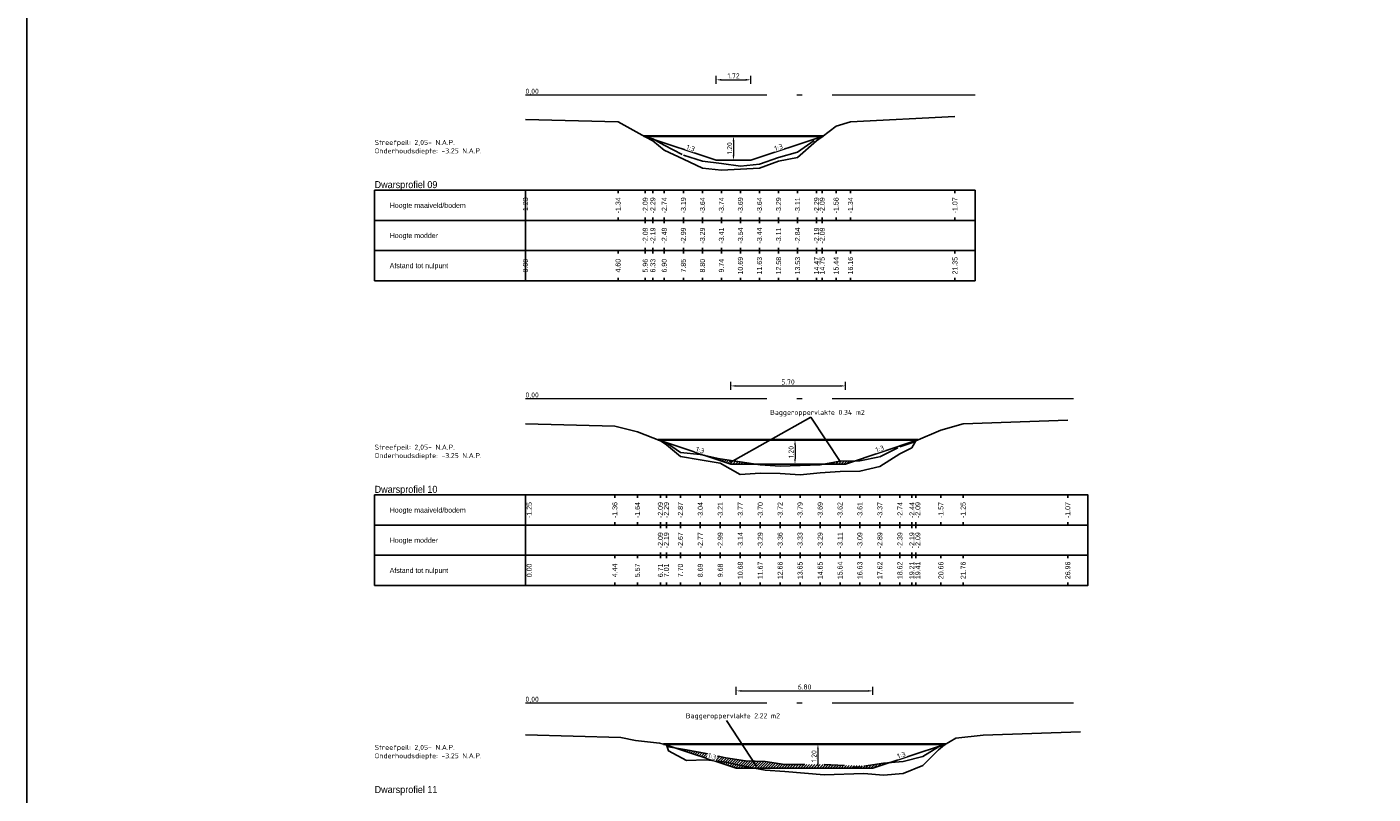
# Model space of a CAD drawing. Header units: metres. Extents: x 163463 to 198797, y 577287 to 592106.
# Tile 41 of 64: x 198163 to 198230, y 581817 to 581855. Entities that reach past the tile are written whole.
import ezdxf
from ezdxf.enums import TextEntityAlignment as Align

# ---------------------------------------------------------------- set-up
doc = ezdxf.new("R2010")
doc.units = ezdxf.units.M
doc.linetypes.add('AL-NAP_LIJN', pattern=[15.25, 12, -1.5, 0.25, -1.5])
doc.linetypes.add('MODDERLIJN', pattern=[2, 1, -1])
for name, color, linetype in [('0932-PRL_MODDERLIJN', 8, 'MODDERLIJN'), ('0950-PRL_MAAIVELD', 8, 'Continuous'), ('0970-PRO_REFERENTIELIJN', 7, 'Continuous'), ('0971-PRO_BALKLIJN', 1, 'Continuous'), ('0973-PRO_PARAMETERS', 1, 'Continuous'), ('0974-PRO_AFSTAND', 1, 'Continuous'), ('0975-PRO_HOOGTE-MAAIVELD', 1, 'Continuous'), ('0976-PRO_HOOGTE-SLIBLAAG', 1, 'Continuous'), ('baggerarcering', 1, 'Continuous'), ('baggeroppervlak', 7, 'Continuous'), ('Legger', 2, 'Continuous'), ('Teksten', 7, 'Continuous')]:
    doc.layers.add(name, color=color, linetype=linetype)
doc.layers.add('N-WA-WH-GRONDWATERLIJN-G', color=150, linetype='AL-GRONDWATERLIJN', lineweight=35)
doc.layers.add('X-XX-AL-NAP-G', color=7, linetype='AL-NAP_LIJN', lineweight=18)
doc.styles.add('NLCS-ISO', font='NLCS-ISO.ttf')
doc.styles.add('NLCS-ISO-M100-T25', font='NLCS-ISO.ttf', dxfattribs={"height": 0.25})
doc.styles.add('StagCAD', font='txt', dxfattribs={"width": 0.96})
doc.linetypes.add('AL-GRONDWATERLIJN', pattern='A,6,[32,NLCS.SHX,S=1,R=0,X=0,Y=0],6', length=12)
doc.dimstyles.new('NLCS-M100-T25-PIJL_l3_h1', dxfattribs={"dimscale": 0.1, "dimtxt": 0.25, "dimasz": 2.5, "dimexe": 2, "dimexo": 2, "dimgap": 0.7, "dimtad": 1, "dimzin": 0, "dimdsep": 46, "dimtxsty": 'NLCS-ISO-M100-T25', "dimcen": 2.5, "dimdle": 2, "dimclrd": 256, "dimclre": 256, "dimclrt": 256, "dimadec": 1, "dimazin": 0, "dimtfac": 1, "dimtofl": 0, "dimtmove": 1, "dimatfit": 0, "dimfxl": 2, "dimfxlon": 1, "dimtfill": 1, "dimtfillclr": 256, "dimtolj": 1, "dimtzin": 0, "dimlwd": 18, "dimlwe": 18, "dimarcsym": 0})
pattern_1 = [(45, (1081.61891, -4167.91118), (-0.067351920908, 0.067351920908), [])]
pattern_2 = [(45, (1022.65613, -4167.91118), (-0.067351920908, 0.067351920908), [])]

# ---------------------------------------------------------------- blocks, each defined once
blk = doc.blocks.new('*D512')
at = {"lineweight": 18, "transparency": 16777216}
for p, q in [((198198.001, 581849.607), (198197.801, 581849.607)), ((198198.001, 581849.357), (198198.001, 581848.657)), ((198198.001, 581848.407), (198197.801, 581848.407))]:
    blk.add_line(p, q, dxfattribs=at)
at = {"transparency": 16777216}
for points in [[(198197.959, 581849.357), (198198.043, 581849.357), (198198.001, 581849.607)], [(198197.959, 581848.657), (198198.043, 581848.657), (198198.001, 581848.407)]]:
    blk.add_solid(points, dxfattribs=at)
at = {"transparency": 16777216, "insert": (198197.806, 581849.007), "char_height": 0.25, "attachment_point": 5, "rotation": 90, "style": 'NLCS-ISO-M100-T25', "bg_fill": 3, "box_fill_scale": 1.1, "bg_fill_color": 256, "bg_fill_true_color": 13158600, "bg_fill_transparency": 0}
blk.add_mtext('\\A1;1.20', dxfattribs=at)
at = {"layer": 'Defpoints', "color": 0, "transparency": 16777216}
for p in [(198198.001, 581849.607), (198198.001, 581848.407), (198198.001, 581848.407)]:
    blk.add_point(p, dxfattribs=at)
blk = doc.blocks.new('*D513')
at = {"lineweight": 18, "transparency": 16777216}
for p, q in [((198201.059, 581834.505), (198200.859, 581834.505)), ((198201.059, 581834.255), (198201.059, 581833.555)), ((198201.059, 581833.305), (198200.859, 581833.305))]:
    blk.add_line(p, q, dxfattribs=at)
at = {"transparency": 16777216}
for points in [[(198201.017, 581834.255), (198201.1, 581834.255), (198201.059, 581834.505)], [(198201.017, 581833.555), (198201.1, 581833.555), (198201.059, 581833.305)]]:
    blk.add_solid(points, dxfattribs=at)
at = {"transparency": 16777216, "insert": (198200.864, 581833.905), "char_height": 0.25, "attachment_point": 5, "rotation": 90, "style": 'NLCS-ISO-M100-T25', "bg_fill": 3, "box_fill_scale": 1.1, "bg_fill_color": 256, "bg_fill_true_color": 13158600, "bg_fill_transparency": 0}
blk.add_mtext('\\A1;1.20', dxfattribs=at)
at = {"layer": 'Defpoints', "color": 0, "transparency": 16777216}
for p in [(198201.059, 581834.505), (198201.059, 581833.305), (198201.059, 581833.305)]:
    blk.add_point(p, dxfattribs=at)
blk = doc.blocks.new('*D514')
at = {"lineweight": 18, "transparency": 16777216}
for p, q in [((198202.197, 581819.378), (198201.997, 581819.378)), ((198202.197, 581819.128), (198202.197, 581818.428)), ((198202.197, 581818.178), (198201.997, 581818.178))]:
    blk.add_line(p, q, dxfattribs=at)
at = {"transparency": 16777216}
for points in [[(198202.155, 581819.128), (198202.239, 581819.128), (198202.197, 581819.378)], [(198202.155, 581818.428), (198202.239, 581818.428), (198202.197, 581818.178)]]:
    blk.add_solid(points, dxfattribs=at)
at = {"transparency": 16777216, "insert": (198202.002, 581818.778), "char_height": 0.25, "attachment_point": 5, "rotation": 90, "style": 'NLCS-ISO-M100-T25', "bg_fill": 3, "box_fill_scale": 1.1, "bg_fill_color": 256, "bg_fill_true_color": 13158600, "bg_fill_transparency": 0}
blk.add_mtext('\\A1;1.20', dxfattribs=at)
at = {"layer": 'Defpoints', "color": 0, "transparency": 16777216}
for p in [(198202.197, 581819.378), (198202.197, 581818.178), (198202.197, 581818.178)]:
    blk.add_point(p, dxfattribs=at)
blk = doc.blocks.new('*D547')
at = {"lineweight": 18, "transparency": 16777216}
for p, q in [((198197.141, 581852.209), (198197.141, 581852.609)), ((198197.391, 581852.409), (198198.612, 581852.409)), ((198198.862, 581852.209), (198198.862, 581852.609))]:
    blk.add_line(p, q, dxfattribs=at)
at = {"transparency": 16777216}
for points in [[(198197.391, 581852.451), (198197.391, 581852.367), (198197.141, 581852.409)], [(198198.612, 581852.451), (198198.612, 581852.367), (198198.862, 581852.409)]]:
    blk.add_solid(points, dxfattribs=at)
at = {"layer": 'Defpoints', "color": 0, "transparency": 16777216}
for p in [(198198.862, 581852.409), (198197.141, 581848.407), (198198.862, 581848.407)]:
    blk.add_point(p, dxfattribs=at)
at = {"transparency": 16777216, "insert": (198198.001, 581852.604), "char_height": 0.25, "attachment_point": 5, "style": 'NLCS-ISO-M100-T25', "bg_fill": 3, "box_fill_scale": 1.1, "bg_fill_color": 256, "bg_fill_true_color": 13158600, "bg_fill_transparency": 0}
blk.add_mtext('\\A1;1.72', dxfattribs=at)
blk = doc.blocks.new('*D548')
at = {"lineweight": 18, "transparency": 16777216}
for p, q in [((198197.862, 581836.988), (198197.862, 581837.388)), ((198198.112, 581837.188), (198203.313, 581837.188)), ((198203.563, 581836.988), (198203.563, 581837.388))]:
    blk.add_line(p, q, dxfattribs=at)
at = {"transparency": 16777216}
for points in [[(198198.112, 581837.229), (198198.112, 581837.146), (198197.862, 581837.188)], [(198203.313, 581837.229), (198203.313, 581837.146), (198203.563, 581837.188)]]:
    blk.add_solid(points, dxfattribs=at)
at = {"layer": 'Defpoints', "color": 0, "transparency": 16777216}
for p in [(198203.563, 581837.188), (198197.862, 581833.305), (198203.563, 581833.305)]:
    blk.add_point(p, dxfattribs=at)
at = {"transparency": 16777216, "insert": (198200.712, 581837.383), "char_height": 0.25, "attachment_point": 5, "style": 'NLCS-ISO-M100-T25', "bg_fill": 3, "box_fill_scale": 1.1, "bg_fill_color": 256, "bg_fill_true_color": 13158600, "bg_fill_transparency": 0}
blk.add_mtext('\\A1;5.70', dxfattribs=at)
blk = doc.blocks.new('*D651')
at = {"lineweight": 18, "transparency": 16777216}
for p, q in [((198198.135, 581821.824), (198198.135, 581822.224)), ((198204.935, 581821.824), (198204.935, 581822.224)), ((198198.385, 581822.024), (198204.685, 581822.024))]:
    blk.add_line(p, q, dxfattribs=at)
at = {"transparency": 16777216}
for points in [[(198198.385, 581822.065), (198198.385, 581821.982), (198198.135, 581822.024)], [(198204.685, 581822.065), (198204.685, 581821.982), (198204.935, 581822.024)]]:
    blk.add_solid(points, dxfattribs=at)
at = {"layer": 'Defpoints', "color": 0, "transparency": 16777216}
for p in [(198204.935, 581822.024), (198198.135, 581818.178), (198204.935, 581818.178)]:
    blk.add_point(p, dxfattribs=at)
at = {"transparency": 16777216, "insert": (198201.535, 581822.219), "char_height": 0.25, "attachment_point": 5, "style": 'NLCS-ISO-M100-T25', "bg_fill": 3, "box_fill_scale": 1.1, "bg_fill_color": 256, "bg_fill_true_color": 13158600, "bg_fill_transparency": 0}
blk.add_mtext('\\A1;6.80', dxfattribs=at)

msp = doc.modelspace()

# ---------------------------------------------------------------- hatches: boundary and pattern name
at = {"layer": 'baggerarcering'}
h = msp.add_hatch(dxfattribs=at)
h.set_pattern_fill('ANSI31', color=256, scale=0.03)
h.set_pattern_definition(pattern_1)
h.paths.add_polyline_path([(198198.338, 581833.415), (198197.339, 581833.565), (198196.567, 581833.737), (198197.862, 581833.305), (198199.064, 581833.305)])
h = msp.add_hatch(dxfattribs=at)
h.set_pattern_fill('ANSI31', color=256, scale=0.03)
h.set_pattern_definition(pattern_1)
h.paths.add_polyline_path([(198204.027, 581833.46), (198203.296, 581833.445), (198202.527, 581833.305), (198203.563, 581833.305)])
h = msp.add_hatch(dxfattribs=at)
h.set_pattern_fill('ANSI31', color=256, scale=0.03)
h.set_pattern_definition(pattern_2)
h.paths.add_polyline_path([(198194.675, 581819.338), (198194.516, 581819.378), (198194.695, 581819.319)])
h = msp.add_hatch(dxfattribs=at)
h.set_pattern_fill('ANSI31', color=256, scale=0.03)
h.set_pattern_definition(pattern_2)
h.paths.add_polyline_path([(198204.935, 581818.178), (198205.798, 581818.466), (198205.456, 581818.438), (198204.476, 581818.288), (198202.516, 581818.358), (198200.555, 581818.358), (198199.575, 581818.508), (198198.595, 581818.538), (198197.615, 581818.688), (198196.644, 581818.918), (198195.664, 581819.088), (198195.139, 581819.177), (198198.135, 581818.178)])

# ---------------------------------------------------------------- linework, layer by layer
at = {"layer": '0932-PRL_MODDERLIJN'}
for points in [[(198193.612, 581849.567), (198193.99, 581849.467), (198194.559, 581849.167), (198195.509, 581848.667), (198196.455, 581848.367), (198197.397, 581848.247), (198198.343, 581848.117), (198199.29, 581848.217), (198200.24, 581848.547), (198201.186, 581848.817), (198202.128, 581849.467), (198202.41, 581849.567)], [(198194.364, 581834.465), (198194.664, 581834.365), (198195.36, 581833.885), (198196.349, 581833.785), (198197.339, 581833.565), (198198.338, 581833.415), (198199.328, 581833.265), (198200.318, 581833.195), (198201.308, 581833.225), (198202.307, 581833.265), (198203.296, 581833.445), (198204.286, 581833.465), (198205.276, 581833.665), (198206.275, 581834.165), (198206.866, 581834.365), (198207.066, 581834.465)], [(198194.675, 581819.338), (198194.775, 581819.238), (198195.664, 581819.088), (198196.644, 581818.918), (198197.615, 581818.688), (198198.595, 581818.538), (198199.575, 581818.508), (198200.555, 581818.358), (198202.516, 581818.358), (198204.476, 581818.288), (198205.456, 581818.438), (198206.437, 581818.518), (198207.407, 581818.758), (198208.195, 581819.238), (198208.484, 581819.338)]]:
    msp.add_lwpolyline(points, dxfattribs=at)
at = {"layer": '0950-PRL_MAAIVELD'}
for points in [[(198187.656, 581850.429), (198192.26, 581850.32), (198193.612, 581849.567), (198193.99, 581849.367), (198194.559, 581848.917), (198195.509, 581848.467), (198196.455, 581848.017), (198197.397, 581847.917), (198198.343, 581847.967), (198199.29, 581848.017), (198200.24, 581848.367), (198201.186, 581848.547), (198202.128, 581849.367), (198202.41, 581849.567), (198203.099, 581850.1), (198203.813, 581850.316), (198209.011, 581850.586)], [(198187.656, 581835.302), (198192.098, 581835.192), (198193.225, 581834.913), (198194.364, 581834.465), (198194.664, 581834.265), (198195.36, 581833.685), (198196.349, 581833.515), (198197.339, 581833.345), (198198.338, 581832.785), (198199.328, 581832.855), (198200.318, 581832.835), (198201.308, 581832.765), (198202.307, 581832.865), (198203.296, 581832.935), (198204.286, 581832.945), (198205.276, 581833.185), (198206.275, 581833.815), (198206.866, 581834.115), (198207.066, 581834.465), (198208.313, 581834.981), (198209.418, 581835.303), (198214.618, 581835.482)], [(198187.656, 581819.846), (198192.399, 581819.699), (198193.12, 581819.564), (198194.329, 581819.425), (198194.675, 581819.338), (198194.775, 581819.038), (198195.664, 581818.558), (198196.644, 581818.598), (198197.615, 581818.488), (198198.595, 581818.258), (198199.575, 581818.088), (198200.555, 581818.018), (198202.516, 581817.848), (198204.476, 581817.918), (198205.456, 581817.838), (198206.437, 581817.918), (198207.407, 581818.318), (198208.195, 581819.088), (198208.484, 581819.338), (198209.058, 581819.673), (198210.405, 581819.827), (198215.246, 581819.989)]]:
    msp.add_lwpolyline(points, dxfattribs=at)
at = {"layer": '0971-PRO_BALKLIJN'}
for points in [[(198187.656, 581846.917), (198187.656, 581842.417)], [(198180.156, 581845.417), (198187.656, 581845.417)], [(198187.656, 581845.417), (198209.011, 581845.417)], [(198209.011, 581845.417), (198210.011, 581845.417)], [(198180.156, 581843.917), (198187.656, 581843.917)], [(198187.656, 581843.917), (198209.011, 581843.917)], [(198209.011, 581843.917), (198210.011, 581843.917)], [(198187.656, 581831.765), (198187.656, 581827.265)], [(198180.156, 581830.265), (198187.656, 581830.265)], [(198187.656, 581830.265), (198214.618, 581830.265)], [(198214.618, 581830.265), (198215.618, 581830.265)], [(198180.156, 581828.765), (198187.656, 581828.765)], [(198187.656, 581828.765), (198214.618, 581828.765)], [(198214.618, 581828.765), (198215.618, 581828.765)]]:
    msp.add_lwpolyline(points, dxfattribs=at)
at = {"layer": '0973-PRO_PARAMETERS'}
for points in [[(198187.656, 581842.417), (198180.156, 581842.417), (198180.156, 581846.917), (198187.656, 581846.917)], [(198187.656, 581846.917), (198209.011, 581846.917)], [(198209.011, 581842.417), (198210.011, 581842.417), (198210.011, 581846.917), (198209.011, 581846.917)], [(198209.011, 581842.417), (198187.656, 581842.417)], [(198187.656, 581827.265), (198180.156, 581827.265), (198180.156, 581831.765), (198187.656, 581831.765)], [(198187.656, 581831.765), (198214.618, 581831.765)], [(198214.618, 581827.265), (198215.618, 581827.265), (198215.618, 581831.765), (198214.618, 581831.765)], [(198214.618, 581827.265), (198187.656, 581827.265)]]:
    msp.add_lwpolyline(points, dxfattribs=at)
at = {"layer": '0974-PRO_AFSTAND'}
for points in [[(198187.656, 581843.917), (198187.656, 581843.775)], [(198192.26, 581843.917), (198192.26, 581843.775)], [(198193.612, 581843.917), (198193.612, 581843.775)], [(198193.99, 581843.917), (198193.99, 581843.775)], [(198193.99, 581843.917), (198193.99, 581843.775)], [(198194.559, 581843.917), (198194.559, 581843.775)], [(198194.559, 581843.917), (198194.559, 581843.775)], [(198195.509, 581843.917), (198195.509, 581843.775)], [(198195.509, 581843.917), (198195.509, 581843.775)], [(198196.455, 581843.917), (198196.455, 581843.775)], [(198196.455, 581843.917), (198196.455, 581843.775)], [(198197.397, 581843.917), (198197.397, 581843.775)], [(198197.397, 581843.917), (198197.397, 581843.775)], [(198198.343, 581843.917), (198198.343, 581843.775)], [(198198.343, 581843.917), (198198.343, 581843.775)], [(198199.29, 581843.917), (198199.29, 581843.775)], [(198199.29, 581843.917), (198199.29, 581843.775)], [(198200.24, 581843.917), (198200.24, 581843.775)], [(198200.24, 581843.917), (198200.24, 581843.775)], [(198201.186, 581843.917), (198201.186, 581843.775)], [(198201.186, 581843.917), (198201.186, 581843.775)], [(198202.128, 581843.917), (198202.128, 581843.775)], [(198202.128, 581843.917), (198202.128, 581843.775)], [(198202.41, 581843.917), (198202.41, 581843.775)], [(198203.099, 581843.917), (198203.099, 581843.775)], [(198203.813, 581843.917), (198203.813, 581843.775)], [(198209.011, 581843.917), (198209.011, 581843.775)], [(198187.656, 581842.56), (198187.656, 581842.417)], [(198192.26, 581842.56), (198192.26, 581842.417)], [(198193.612, 581842.56), (198193.612, 581842.417)], [(198193.99, 581842.56), (198193.99, 581842.417)], [(198193.99, 581842.56), (198193.99, 581842.417)], [(198194.559, 581842.56), (198194.559, 581842.417)], [(198194.559, 581842.56), (198194.559, 581842.417)], [(198195.509, 581842.56), (198195.509, 581842.417)], [(198195.509, 581842.56), (198195.509, 581842.417)], [(198196.455, 581842.56), (198196.455, 581842.417)], [(198196.455, 581842.56), (198196.455, 581842.417)], [(198197.397, 581842.56), (198197.397, 581842.417)], [(198197.397, 581842.56), (198197.397, 581842.417)], [(198198.343, 581842.56), (198198.343, 581842.417)], [(198198.343, 581842.56), (198198.343, 581842.417)], [(198199.29, 581842.56), (198199.29, 581842.417)], [(198199.29, 581842.56), (198199.29, 581842.417)], [(198200.24, 581842.56), (198200.24, 581842.417)], [(198200.24, 581842.56), (198200.24, 581842.417)], [(198201.186, 581842.56), (198201.186, 581842.417)], [(198201.186, 581842.56), (198201.186, 581842.417)], [(198202.128, 581842.56), (198202.128, 581842.417)], [(198202.128, 581842.56), (198202.128, 581842.417)], [(198202.41, 581842.56), (198202.41, 581842.417)], [(198203.099, 581842.56), (198203.099, 581842.417)], [(198203.813, 581842.56), (198203.813, 581842.417)], [(198209.011, 581842.56), (198209.011, 581842.417)], [(198187.656, 581828.765), (198187.656, 581828.623)], [(198192.098, 581828.765), (198192.098, 581828.623)], [(198193.225, 581828.765), (198193.225, 581828.623)], [(198194.364, 581828.765), (198194.364, 581828.623)], [(198194.664, 581828.765), (198194.664, 581828.623)], [(198194.664, 581828.765), (198194.664, 581828.623)], [(198195.36, 581828.765), (198195.36, 581828.623)], [(198195.36, 581828.765), (198195.36, 581828.623)], [(198196.349, 581828.765), (198196.349, 581828.623)], [(198196.349, 581828.765), (198196.349, 581828.623)], [(198197.339, 581828.765), (198197.339, 581828.623)], [(198197.339, 581828.765), (198197.339, 581828.623)], [(198198.338, 581828.765), (198198.338, 581828.623)], [(198198.338, 581828.765), (198198.338, 581828.623)], [(198199.328, 581828.765), (198199.328, 581828.623)], [(198199.328, 581828.765), (198199.328, 581828.623)], [(198200.318, 581828.765), (198200.318, 581828.623)], [(198200.318, 581828.765), (198200.318, 581828.623)], [(198201.308, 581828.765), (198201.308, 581828.623)], [(198201.308, 581828.765), (198201.308, 581828.623)], [(198202.307, 581828.765), (198202.307, 581828.623)], [(198202.307, 581828.765), (198202.307, 581828.623)], [(198203.296, 581828.765), (198203.296, 581828.623)], [(198203.296, 581828.765), (198203.296, 581828.623)], [(198204.286, 581828.765), (198204.286, 581828.623)], [(198204.286, 581828.765), (198204.286, 581828.623)], [(198205.276, 581828.765), (198205.276, 581828.623)], [(198205.276, 581828.765), (198205.276, 581828.623)], [(198206.275, 581828.765), (198206.275, 581828.623)], [(198206.275, 581828.765), (198206.275, 581828.623)], [(198206.866, 581828.765), (198206.866, 581828.623)], [(198206.866, 581828.765), (198206.866, 581828.623)], [(198207.066, 581828.765), (198207.066, 581828.623)], [(198208.313, 581828.765), (198208.313, 581828.623)], [(198209.418, 581828.765), (198209.418, 581828.623)], [(198214.618, 581828.765), (198214.618, 581828.623)], [(198187.656, 581827.408), (198187.656, 581827.265)], [(198192.098, 581827.408), (198192.098, 581827.265)], [(198193.225, 581827.408), (198193.225, 581827.265)], [(198194.364, 581827.408), (198194.364, 581827.265)], [(198194.664, 581827.408), (198194.664, 581827.265)], [(198194.664, 581827.408), (198194.664, 581827.265)], [(198195.36, 581827.408), (198195.36, 581827.265)], [(198195.36, 581827.408), (198195.36, 581827.265)], [(198196.349, 581827.408), (198196.349, 581827.265)], [(198196.349, 581827.408), (198196.349, 581827.265)], [(198197.339, 581827.408), (198197.339, 581827.265)], [(198197.339, 581827.408), (198197.339, 581827.265)], [(198198.338, 581827.408), (198198.338, 581827.265)], [(198198.338, 581827.408), (198198.338, 581827.265)], [(198199.328, 581827.408), (198199.328, 581827.265)], [(198199.328, 581827.408), (198199.328, 581827.265)], [(198200.318, 581827.408), (198200.318, 581827.265)], [(198200.318, 581827.408), (198200.318, 581827.265)], [(198201.308, 581827.408), (198201.308, 581827.265)], [(198201.308, 581827.408), (198201.308, 581827.265)], [(198202.307, 581827.408), (198202.307, 581827.265)], [(198202.307, 581827.408), (198202.307, 581827.265)], [(198203.296, 581827.408), (198203.296, 581827.265)], [(198203.296, 581827.408), (198203.296, 581827.265)], [(198204.286, 581827.408), (198204.286, 581827.265)], [(198204.286, 581827.408), (198204.286, 581827.265)], [(198205.276, 581827.408), (198205.276, 581827.265)], [(198205.276, 581827.408), (198205.276, 581827.265)], [(198206.275, 581827.408), (198206.275, 581827.265)], [(198206.275, 581827.408), (198206.275, 581827.265)], [(198206.866, 581827.408), (198206.866, 581827.265)], [(198206.866, 581827.408), (198206.866, 581827.265)], [(198207.066, 581827.408), (198207.066, 581827.265)], [(198208.313, 581827.408), (198208.313, 581827.265)], [(198209.418, 581827.408), (198209.418, 581827.265)], [(198214.618, 581827.408), (198214.618, 581827.265)]]:
    msp.add_lwpolyline(points, dxfattribs=at)
at = {"layer": '0975-PRO_HOOGTE-MAAIVELD'}
for points in [[(198187.656, 581846.917), (198187.656, 581846.775)], [(198192.26, 581846.917), (198192.26, 581846.775)], [(198193.612, 581846.917), (198193.612, 581846.775)], [(198193.99, 581846.917), (198193.99, 581846.775)], [(198194.559, 581846.917), (198194.559, 581846.775)], [(198195.509, 581846.917), (198195.509, 581846.775)], [(198196.455, 581846.917), (198196.455, 581846.775)], [(198197.397, 581846.917), (198197.397, 581846.775)], [(198198.343, 581846.917), (198198.343, 581846.775)], [(198199.29, 581846.917), (198199.29, 581846.775)], [(198200.24, 581846.917), (198200.24, 581846.775)], [(198201.186, 581846.917), (198201.186, 581846.775)], [(198202.128, 581846.917), (198202.128, 581846.775)], [(198202.41, 581846.917), (198202.41, 581846.775)], [(198203.099, 581846.917), (198203.099, 581846.775)], [(198203.813, 581846.917), (198203.813, 581846.775)], [(198209.011, 581846.917), (198209.011, 581846.775)], [(198187.656, 581845.56), (198187.656, 581845.417)], [(198192.26, 581845.56), (198192.26, 581845.417)], [(198193.612, 581845.56), (198193.612, 581845.417)], [(198193.99, 581845.56), (198193.99, 581845.417)], [(198194.559, 581845.56), (198194.559, 581845.417)], [(198195.509, 581845.56), (198195.509, 581845.417)], [(198196.455, 581845.56), (198196.455, 581845.417)], [(198197.397, 581845.56), (198197.397, 581845.417)], [(198198.343, 581845.56), (198198.343, 581845.417)], [(198199.29, 581845.56), (198199.29, 581845.417)], [(198200.24, 581845.56), (198200.24, 581845.417)], [(198201.186, 581845.56), (198201.186, 581845.417)], [(198202.128, 581845.56), (198202.128, 581845.417)], [(198202.41, 581845.56), (198202.41, 581845.417)], [(198203.099, 581845.56), (198203.099, 581845.417)], [(198203.813, 581845.56), (198203.813, 581845.417)], [(198209.011, 581845.56), (198209.011, 581845.417)], [(198187.656, 581831.765), (198187.656, 581831.623)], [(198192.098, 581831.765), (198192.098, 581831.623)], [(198193.225, 581831.765), (198193.225, 581831.623)], [(198194.364, 581831.765), (198194.364, 581831.623)], [(198194.664, 581831.765), (198194.664, 581831.623)], [(198195.36, 581831.765), (198195.36, 581831.623)], [(198196.349, 581831.765), (198196.349, 581831.623)], [(198197.339, 581831.765), (198197.339, 581831.623)], [(198198.338, 581831.765), (198198.338, 581831.623)], [(198199.328, 581831.765), (198199.328, 581831.623)], [(198200.318, 581831.765), (198200.318, 581831.623)], [(198201.308, 581831.765), (198201.308, 581831.623)], [(198202.307, 581831.765), (198202.307, 581831.623)], [(198203.296, 581831.765), (198203.296, 581831.623)], [(198204.286, 581831.765), (198204.286, 581831.623)], [(198205.276, 581831.765), (198205.276, 581831.623)], [(198206.275, 581831.765), (198206.275, 581831.623)], [(198206.866, 581831.765), (198206.866, 581831.623)], [(198207.066, 581831.765), (198207.066, 581831.623)], [(198208.313, 581831.765), (198208.313, 581831.623)], [(198209.418, 581831.765), (198209.418, 581831.623)], [(198214.618, 581831.765), (198214.618, 581831.623)], [(198187.656, 581830.408), (198187.656, 581830.265)], [(198192.098, 581830.408), (198192.098, 581830.265)], [(198193.225, 581830.408), (198193.225, 581830.265)], [(198194.364, 581830.408), (198194.364, 581830.265)], [(198194.664, 581830.408), (198194.664, 581830.265)], [(198195.36, 581830.408), (198195.36, 581830.265)], [(198196.349, 581830.408), (198196.349, 581830.265)], [(198197.339, 581830.408), (198197.339, 581830.265)], [(198198.338, 581830.408), (198198.338, 581830.265)], [(198199.328, 581830.408), (198199.328, 581830.265)], [(198200.318, 581830.408), (198200.318, 581830.265)], [(198201.308, 581830.408), (198201.308, 581830.265)], [(198202.307, 581830.408), (198202.307, 581830.265)], [(198203.296, 581830.408), (198203.296, 581830.265)], [(198204.286, 581830.408), (198204.286, 581830.265)], [(198205.276, 581830.408), (198205.276, 581830.265)], [(198206.275, 581830.408), (198206.275, 581830.265)], [(198206.866, 581830.408), (198206.866, 581830.265)], [(198207.066, 581830.408), (198207.066, 581830.265)], [(198208.313, 581830.408), (198208.313, 581830.265)], [(198209.418, 581830.408), (198209.418, 581830.265)], [(198214.618, 581830.408), (198214.618, 581830.265)]]:
    msp.add_lwpolyline(points, dxfattribs=at)
at = {"layer": '0976-PRO_HOOGTE-SLIBLAAG'}
for points in [[(198193.612, 581845.417), (198193.612, 581845.275)], [(198193.99, 581845.417), (198193.99, 581845.275)], [(198194.559, 581845.417), (198194.559, 581845.275)], [(198195.509, 581845.417), (198195.509, 581845.275)], [(198196.455, 581845.417), (198196.455, 581845.275)], [(198197.397, 581845.417), (198197.397, 581845.275)], [(198198.343, 581845.417), (198198.343, 581845.275)], [(198199.29, 581845.417), (198199.29, 581845.275)], [(198200.24, 581845.417), (198200.24, 581845.275)], [(198201.186, 581845.417), (198201.186, 581845.275)], [(198202.128, 581845.417), (198202.128, 581845.275)], [(198202.41, 581845.417), (198202.41, 581845.275)], [(198193.612, 581844.06), (198193.612, 581843.917)], [(198193.99, 581844.06), (198193.99, 581843.917)], [(198194.559, 581844.06), (198194.559, 581843.917)], [(198195.509, 581844.06), (198195.509, 581843.917)], [(198196.455, 581844.06), (198196.455, 581843.917)], [(198197.397, 581844.06), (198197.397, 581843.917)], [(198198.343, 581844.06), (198198.343, 581843.917)], [(198199.29, 581844.06), (198199.29, 581843.917)], [(198200.24, 581844.06), (198200.24, 581843.917)], [(198201.186, 581844.06), (198201.186, 581843.917)], [(198202.128, 581844.06), (198202.128, 581843.917)], [(198202.41, 581844.06), (198202.41, 581843.917)], [(198194.364, 581830.265), (198194.364, 581830.123)], [(198194.664, 581830.265), (198194.664, 581830.123)], [(198195.36, 581830.265), (198195.36, 581830.123)], [(198196.349, 581830.265), (198196.349, 581830.123)], [(198197.339, 581830.265), (198197.339, 581830.123)], [(198198.338, 581830.265), (198198.338, 581830.123)], [(198199.328, 581830.265), (198199.328, 581830.123)], [(198200.318, 581830.265), (198200.318, 581830.123)], [(198201.308, 581830.265), (198201.308, 581830.123)], [(198202.307, 581830.265), (198202.307, 581830.123)], [(198203.296, 581830.265), (198203.296, 581830.123)], [(198204.286, 581830.265), (198204.286, 581830.123)], [(198205.276, 581830.265), (198205.276, 581830.123)], [(198206.275, 581830.265), (198206.275, 581830.123)], [(198206.866, 581830.265), (198206.866, 581830.123)], [(198207.066, 581830.265), (198207.066, 581830.123)], [(198194.364, 581828.908), (198194.364, 581828.765)], [(198194.664, 581828.908), (198194.664, 581828.765)], [(198195.36, 581828.908), (198195.36, 581828.765)], [(198196.349, 581828.908), (198196.349, 581828.765)], [(198197.339, 581828.908), (198197.339, 581828.765)], [(198198.338, 581828.908), (198198.338, 581828.765)], [(198199.328, 581828.908), (198199.328, 581828.765)], [(198200.318, 581828.908), (198200.318, 581828.765)], [(198201.308, 581828.908), (198201.308, 581828.765)], [(198202.307, 581828.908), (198202.307, 581828.765)], [(198203.296, 581828.908), (198203.296, 581828.765)], [(198204.286, 581828.908), (198204.286, 581828.765)], [(198205.276, 581828.908), (198205.276, 581828.765)], [(198206.275, 581828.908), (198206.275, 581828.765)], [(198206.866, 581828.908), (198206.866, 581828.765)], [(198207.066, 581828.908), (198207.066, 581828.765)]]:
    msp.add_lwpolyline(points, dxfattribs=at)
at = {"layer": 'baggeroppervlak'}
for p, q in [((198203.329, 581833.38), (198201.85, 581835.642)), ((198199.127, 581818.293), (198197.648, 581820.555))]:
    msp.add_line(p, q, dxfattribs=at)
msp.add_lwpolyline([(198162.87, 581884.838), (198287.686, 581884.838), (198287.686, 581736.494), (198162.87, 581736.494)], close=True, dxfattribs=at)
at = {"layer": 'baggeroppervlak', "flags": 128}
msp.add_lwpolyline([(198197.832, 581833.381), (198201.85, 581835.642)], dxfattribs=at)
at = {"layer": 'Legger', "flags": 128}
for points in [[(198193.541, 581849.607), (198197.141, 581848.407), (198198.862, 581848.407), (198202.462, 581849.607)], [(198194.262, 581834.505), (198197.862, 581833.305), (198203.563, 581833.305), (198207.163, 581834.505)]]:
    msp.add_lwpolyline(points, dxfattribs=at)
at = {"layer": 'N-WA-WH-GRONDWATERLIJN-G'}
for p, q in [((198193.541, 581849.607), (198202.462, 581849.607)), ((198194.262, 581834.505), (198207.163, 581834.505)), ((198194.516, 581819.378), (198208.553, 581819.378))]:
    msp.add_line(p, q, dxfattribs=at)
at = {"layer": 'X-XX-AL-NAP-G'}
for p, q in [((198187.656, 581851.657), (198210.011, 581851.657)), ((198187.656, 581836.555), (198215.618, 581836.555)), ((198187.656, 581821.428), (198216.246, 581821.428))]:
    msp.add_line(p, q, dxfattribs=at)

# ---------------------------------------------------------------- texts
at = {"layer": '0970-PRO_REFERENTIELIJN', "char_height": 0.35, "width": 3.4272, "attachment_point": 7, "style": 'StagCAD'}
for s, insert in [('Dwarsprofiel 09 ', (198180.156, 581846.917)), ('Dwarsprofiel 10  ', (198180.156, 581831.765)), ('Dwarsprofiel 11 ', (198180.156, 581816.838))]:
    msp.add_mtext(s, dxfattribs=dict(at, insert=insert))
at = {"layer": '0973-PRO_PARAMETERS', "style": 'StagCAD', "width": 0.96}
for s, p in [('Hoogte maaiveld/bodem', (198180.906, 581846.167)), ('Hoogte modder', (198180.906, 581844.667)), ('Afstand tot nulpunt', (198180.906, 581843.167)), ('Hoogte maaiveld/bodem', (198180.906, 581831.015)), ('Hoogte modder', (198180.906, 581829.515)), ('Afstand tot nulpunt', (198180.906, 581828.015))]:
    msp.add_text(s, height=0.25, dxfattribs=at).set_placement(p, align=Align.MIDDLE_LEFT)
at = {"layer": '0974-PRO_AFSTAND', "style": 'StagCAD', "width": 0.96}
for s, p in [('10.69', (198198.343, 581843.167)), ('10.69', (198198.343, 581843.167)), ('11.63', (198199.29, 581843.167)), ('11.63', (198199.29, 581843.167)), ('12.58', (198200.24, 581843.167)), ('12.58', (198200.24, 581843.167)), ('13.53', (198201.186, 581843.167)), ('13.53', (198201.186, 581843.167)), ('14.47', (198202.128, 581843.167)), ('14.47', (198202.128, 581843.167)), ('14.75', (198202.41, 581843.167)), ('15.44', (198203.099, 581843.167)), ('16.16', (198203.813, 581843.167)), ('21.35', (198209.011, 581843.167)), ('0.00', (198187.656, 581843.167)), ('4.60', (198192.26, 581843.167)), ('5.96', (198193.612, 581843.167)), ('6.33', (198193.99, 581843.167)), ('6.33', (198193.99, 581843.167)), ('6.90', (198194.559, 581843.167)), ('6.90', (198194.559, 581843.167)), ('7.85', (198195.509, 581843.167)), ('7.85', (198195.509, 581843.167)), ('8.80', (198196.455, 581843.167)), ('8.80', (198196.455, 581843.167)), ('9.74', (198197.397, 581843.167)), ('9.74', (198197.397, 581843.167)), ('0.00', (198187.845, 581828.015)), ('4.44', (198192.098, 581828.015)), ('5.57', (198193.225, 581828.015)), ('6.71', (198194.364, 581828.015)), ('7.01', (198194.664, 581828.015)), ('7.01', (198194.664, 581828.015)), ('7.70', (198195.36, 581828.015)), ('7.70', (198195.36, 581828.015)), ('8.69', (198196.349, 581828.015)), ('8.69', (198196.349, 581828.015)), ('9.68', (198197.339, 581828.015)), ('9.68', (198197.339, 581828.015)), ('10.68', (198198.338, 581828.015)), ('10.68', (198198.338, 581828.015)), ('11.67', (198199.328, 581828.015)), ('11.67', (198199.328, 581828.015)), ('12.66', (198200.318, 581828.015)), ('12.66', (198200.318, 581828.015)), ('13.65', (198201.308, 581828.015)), ('13.65', (198201.308, 581828.015)), ('14.65', (198202.307, 581828.015)), ('14.65', (198202.307, 581828.015)), ('15.64', (198203.296, 581828.015)), ('15.64', (198203.296, 581828.015)), ('16.63', (198204.286, 581828.015)), ('16.63', (198204.286, 581828.015)), ('17.62', (198205.276, 581828.015)), ('17.62', (198205.276, 581828.015)), ('18.62', (198206.275, 581828.015)), ('18.62', (198206.275, 581828.015)), ('19.21', (198206.866, 581828.015)), ('19.21', (198206.866, 581828.015)), ('19.41', (198207.164, 581828.015)), ('20.66', (198208.313, 581828.015)), ('21.76', (198209.418, 581828.015)), ('26.96', (198214.618, 581828.015))]:
    msp.add_text(s, height=0.25, rotation=90, dxfattribs=at).set_placement(p, align=Align.MIDDLE)
at = {"layer": '0975-PRO_HOOGTE-MAAIVELD', "style": 'StagCAD', "width": 0.96}
for s, p in [('-1.23', (198187.656, 581846.167)), ('-1.34', (198192.26, 581846.167)), ('-2.09', (198193.612, 581846.167)), ('-2.29', (198193.99, 581846.167)), ('-2.74', (198194.559, 581846.167)), ('-3.19', (198195.509, 581846.167)), ('-3.64', (198196.455, 581846.167)), ('-3.74', (198197.397, 581846.167)), ('-3.69', (198198.343, 581846.167)), ('-3.64', (198199.29, 581846.167)), ('-3.29', (198200.24, 581846.167)), ('-3.11', (198201.186, 581846.167)), ('-2.29', (198202.128, 581846.167)), ('-2.09', (198202.41, 581846.167)), ('-1.56', (198203.099, 581846.167)), ('-1.34', (198203.813, 581846.167)), ('-1.07', (198209.011, 581846.167)), ('-1.25', (198187.845, 581831.015)), ('-1.36', (198192.098, 581831.015)), ('-1.64', (198193.225, 581831.015)), ('-2.09', (198194.364, 581831.015)), ('-2.29', (198194.664, 581831.015)), ('-2.87', (198195.36, 581831.015)), ('-3.04', (198196.349, 581831.015)), ('-3.21', (198197.339, 581831.015)), ('-3.77', (198198.338, 581831.015)), ('-3.70', (198199.328, 581831.015)), ('-3.72', (198200.318, 581831.015)), ('-3.79', (198201.308, 581831.015)), ('-3.69', (198202.307, 581831.015)), ('-3.62', (198203.296, 581831.015)), ('-3.61', (198204.286, 581831.015)), ('-3.37', (198205.276, 581831.015)), ('-2.74', (198206.275, 581831.015)), ('-2.44', (198206.866, 581831.015)), ('-2.09', (198207.164, 581831.015)), ('-1.57', (198208.313, 581831.015)), ('-1.25', (198209.418, 581831.015)), ('-1.07', (198214.618, 581831.015))]:
    msp.add_text(s, height=0.25, rotation=90, dxfattribs=at).set_placement(p, align=Align.MIDDLE)
at = {"layer": '0976-PRO_HOOGTE-SLIBLAAG', "style": 'StagCAD', "width": 0.96}
for s, p in [('-2.09', (198193.612, 581844.667)), ('-2.19', (198193.99, 581844.667)), ('-2.49', (198194.559, 581844.667)), ('-2.99', (198195.509, 581844.667)), ('-3.29', (198196.455, 581844.667)), ('-3.41', (198197.397, 581844.667)), ('-3.54', (198198.343, 581844.667)), ('-3.44', (198199.29, 581844.667)), ('-3.11', (198200.24, 581844.667)), ('-2.84', (198201.186, 581844.667)), ('-2.19', (198202.128, 581844.667)), ('-2.09', (198202.41, 581844.667)), ('-2.09', (198194.364, 581829.515)), ('-2.19', (198194.664, 581829.515)), ('-2.67', (198195.36, 581829.515)), ('-2.77', (198196.349, 581829.515)), ('-2.99', (198197.339, 581829.515)), ('-3.14', (198198.338, 581829.515)), ('-3.29', (198199.328, 581829.515)), ('-3.36', (198200.318, 581829.515)), ('-3.33', (198201.308, 581829.515)), ('-3.29', (198202.307, 581829.515)), ('-3.11', (198203.296, 581829.515)), ('-3.09', (198204.286, 581829.515)), ('-2.89', (198205.276, 581829.515)), ('-2.39', (198206.275, 581829.515)), ('-2.19', (198206.866, 581829.515)), ('-2.09', (198207.164, 581829.515))]:
    msp.add_text(s, height=0.25, rotation=90, dxfattribs=at).set_placement(p, align=Align.MIDDLE)
at = {"layer": 'baggeroppervlak', "style": 'NLCS-ISO'}
for s, p in [('Baggeroppervlakte 0.34 m2', (198202.172, 581835.673)), ('Baggeroppervlakte 2.22 m2', (198197.97, 581820.586))]:
    msp.add_text(s, height=0.25, dxfattribs=at).set_placement(p, align=Align.BOTTOM_CENTER)
at = {"layer": 'Teksten', "char_height": 0.25, "width": 6.125, "attachment_point": 7, "style": 'NLCS-ISO'}
for s, insert in [('0,00 ', (198187.656, 581851.657)), ('Streefpeil: 2,05- N.A.P. Onderhoudsdiepte: -3.25 N.A.P.', (198180.156, 581848.677)), ('0,00 ', (198187.656, 581836.555)), ('Streefpeil: 2,05- N.A.P. Onderhoudsdiepte: -3.25 N.A.P.', (198180.156, 581833.525)), ('0,00 ', (198187.656, 581821.428)), ('Streefpeil: 2,05- N.A.P. Onderhoudsdiepte: -3.25 N.A.P.', (198180.156, 581818.598))]:
    msp.add_mtext(s, dxfattribs=dict(at, insert=insert))

# ---------------------------------------------------------------- next in the draw order: texts
at = {"layer": 'baggeroppervlak', "char_height": 0.25, "width": 0.43481, "attachment_point": 8, "style": 'NLCS-ISO', "bg_fill": 3, "box_fill_scale": 1.1, "bg_fill_color": 256, "bg_fill_transparency": 0}
for insert, rotation in [((198195.832, 581848.896), 341.56505), ((198200.28, 581848.933), 18.43495), ((198196.303, 581833.878), 341.56505), ((198205.312, 581833.941), 18.43495)]:
    msp.add_mtext('1:3', dxfattribs=dict(at, insert=insert, rotation=rotation))

# ---------------------------------------------------------------- next in the draw order: dimensions: what is measured, and where the dimension line sits
for p1, p2, picture, middle in [((198198.001, 581849.607), (198198.001, 581848.407), '*D512', (198197.806, 581849.007)), ((198201.059, 581834.505), (198201.059, 581833.305), '*D513', (198200.864, 581833.905)), ((198202.197, 581819.378), (198202.197, 581818.178), '*D514', (198202.002, 581818.778))]:
    dim = msp.add_aligned_dim(p1=p1, p2=p2, distance=0, dimstyle='NLCS-M100-T25-PIJL_l3_h1')
    dim.commit()
    dim.dimension.update_dxf_attribs({"geometry": picture, "text_midpoint": middle})

# ---------------------------------------------------------------- next in the draw order: linework, layer by layer
at = {"layer": 'Legger', "flags": 128}
msp.add_lwpolyline([(198208.535, 581819.378), (198204.935, 581818.178), (198198.135, 581818.178), (198194.535, 581819.378), (198198.135, 581818.178)], dxfattribs=at)

# ---------------------------------------------------------------- next in the draw order: dimensions: what is measured, and where the dimension line sits
for base, p1, p2, picture, middle in [((198198.862, 581852.409), (198197.141, 581848.407), (198198.862, 581848.407), '*D547', (198198.001, 581852.604)), ((198203.563, 581837.188), (198197.862, 581833.305), (198203.563, 581833.305), '*D548', (198200.712, 581837.383))]:
    dim = msp.add_linear_dim(base=base, p1=p1, p2=p2, dimstyle='NLCS-M100-T25-PIJL_l3_h1')
    dim.commit()
    dim.dimension.update_dxf_attribs({"geometry": picture, "text_midpoint": middle})

# ---------------------------------------------------------------- next in the draw order: texts
at = {"layer": 'baggeroppervlak', "char_height": 0.25, "width": 0.43481, "attachment_point": 8, "style": 'NLCS-ISO', "bg_fill": 3, "box_fill_scale": 1.1, "bg_fill_color": 256, "bg_fill_transparency": 0}
for insert, rotation in [((198196.896, 581818.644), 341.56505), ((198206.384, 581818.714), 18.43495)]:
    msp.add_mtext('1:3', dxfattribs=dict(at, insert=insert, rotation=rotation))

# ---------------------------------------------------------------- next in the draw order: dimensions: what is measured, and where the dimension line sits
dim = msp.add_linear_dim(base=(198204.935, 581822.024), p1=(198198.135, 581818.178), p2=(198204.935, 581818.178), dimstyle='NLCS-M100-T25-PIJL_l3_h1')
dim.commit()
dim.dimension.update_dxf_attribs({"geometry": '*D651', "text_midpoint": (198201.535, 581822.219)})

doc.saveas('drawing.dxf')
